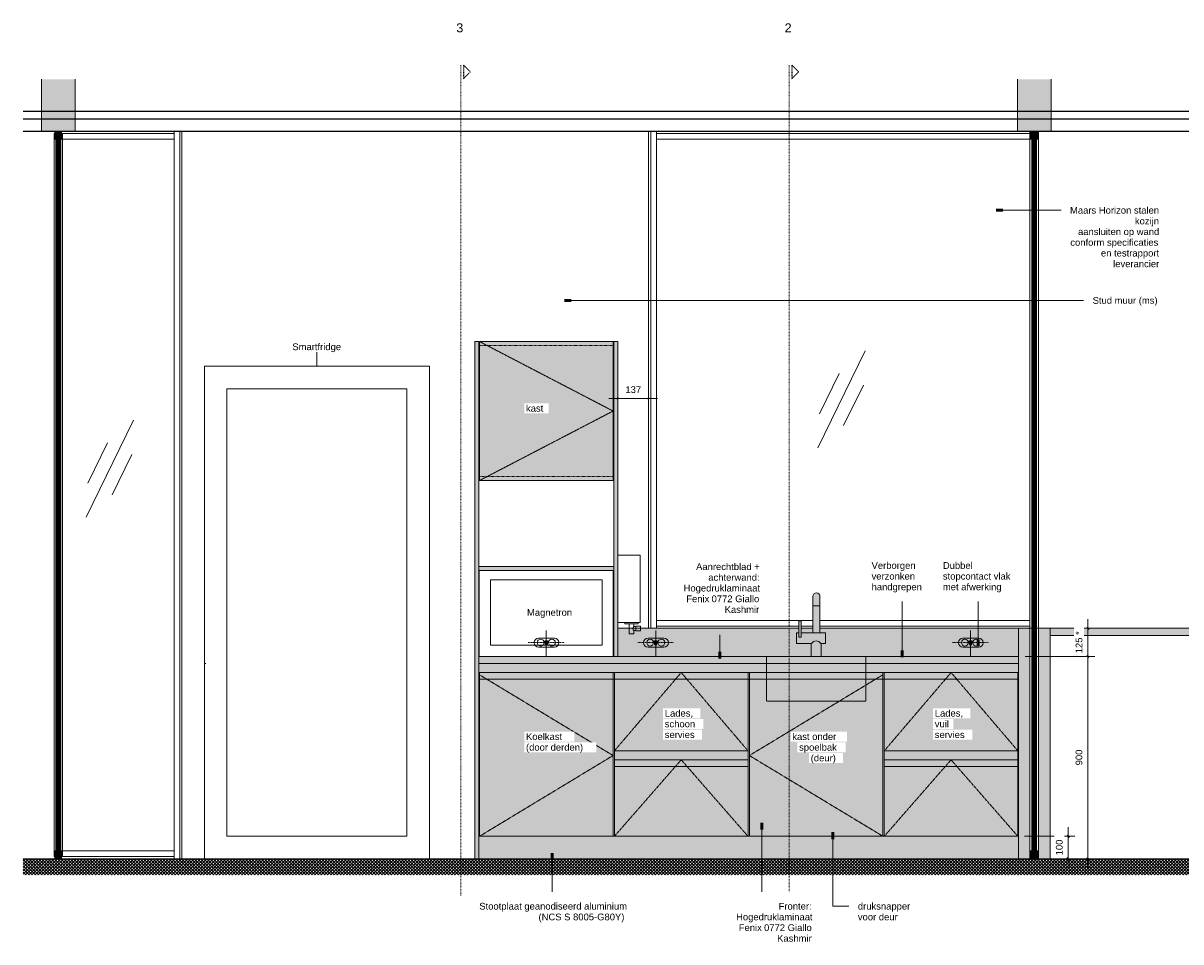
# Model space of a CAD drawing. Header units: millimetres. Extents: x 59308 to 100575, y -9418 to 40126.
# Tile 15 of 17: x 73197 to 78346, y 27581 to 31666. Entities that reach past the tile are written whole.
import ezdxf

# ---------------------------------------------------------------- set-up
doc = ezdxf.new("R2010")
doc.units = ezdxf.units.MM
for name, pattern in [('Dash 1_8_', [6.35, 3.175, -3.175]), ('Dash dot Small', [6.35, 3.175, -1.5875, 0, -1.5875]), ('Dash xSmall', [4.7625, 2.38125, -2.38125]), ('Overhead xxSmall', [2.579688, 1.5875, -0.992188])]:
    doc.linetypes.add(name, pattern=pattern)
for name, color, linetype, lineweight in [('A----M-', 8, 'Continuous', 5), ('A----M--20', 8, 'Continuous', 5), ('A09-C---4', 8, 'Dash 1_8_', 13), ('A09-C---5', 135, 'Dash 1_8_', 25), ('A09-C---6', 8, 'Dash 1_8_', 5), ('A09-NT--1', 50, 'Continuous', 50), ('A09-NT--2', 250, 'Continuous', 13), ('A09-NT--3', 7, 'Continuous', 13), ('A29----', 3, 'Continuous', 50), ('A31----', 140, 'Continuous', 5), ('A31-----1', 9, 'Continuous', 5), ('A31-----2', 140, 'Continuous', 18), ('A69-----1', 55, 'Continuous', 5), ('A79-Y---2', 8, 'Continuous', 5), ('A99----', 1, 'Continuous', 5), ('A99-----1', 1, 'Continuous', 25), ('A99-----2', 1, 'Continuous', 13), ('A99-----3', 1, 'Overhead xxSmall', 13), ('A99-----5', 1, 'Dash xSmall', 5), ('A99-----7', 1, 'Dash dot Small', 13), ('A99--I-', 1, 'Continuous', 5), ('Detail Items-1', 10, 'Continuous', 5), ('Detail Items-2', 7, 'Continuous', 5), ('Detail Items-5', 55, 'Continuous', 5), ('walls-1', 9, 'Continuous', 5)]:
    doc.layers.add(name, color=color, linetype=linetype, lineweight=lineweight)
doc.styles.add('Arial', font='arial.ttf', dxfattribs={"height": 40})
doc.styles.add('Arial_1', font='arial.ttf', dxfattribs={"height": 30})
doc.dimstyles.new('TD_Diagonal_1_5_mm', dxfattribs={"dimscale": 304.8, "dimtxt": 30.607782, "dimasz": 0.026247, "dimexe": 0.098425, "dimexo": 0.098425, "dimgap": 0.052493, "dimtad": 1, "dimdec": 0, "dimzin": 0, "dimdsep": 46, "dimtxsty": 'Arial_1', "dimblk1": 'OBLIQUE', "dimblk2": 'OBLIQUE', "dimsah": 1, "dimcen": 0.09, "dimdle": 0.131234, "dimazin": 2, "dimtfac": 1, "dimtdec": 4, "dimtix": 1, "dimtmove": 0, "dimatfit": 3, "dimfxl": 1, "dimtvp": 1, "dimtfill": 1, "dimtolj": 1, "dimtzin": 0, "dimarcsym": 2})

# ---------------------------------------------------------------- blocks, each defined once
blk = doc.blocks.new('Rectangular Mullion - 00_maars_horizon_boven_profiel-18352504-Pantry Standard C - Elevation 2')
at = {"layer": 'A31----'}
for p, q in [((-37122.6, 31185), (-35461.6, 31185)), ((-37122.6, 31150), (-37122.6, 31175.5)), ((-37122.6, 31175.5), (-35461.6, 31175.5)), ((-37122.6, 31150), (-35461.6, 31150))]:
    blk.add_line(p, q, dxfattribs=at)
blk = doc.blocks.new('Rectangular Mullion - 00_maars_horizon_onder_profiel-18360357-Pantry Standard C - Elevation 2')
at = {"layer": 'A31----'}
for p, q in [((-37122.6, 28984.5), (-37122.6, 29010)), ((-36427.4, 29010), (-37122.6, 29010)), ((-35461.6, 29010), (-36395.6, 29010)), ((-36489.7, 28984.5), (-37122.6, 28984.5)), ((-36489.7, 28975), (-37122.6, 28975)), ((-36427.4, 28984.5), (-36479.7, 28984.5)), ((-36427.4, 28975), (-36479.7, 28975)), ((-35461.6, 28984.5), (-36395.6, 28984.5)), ((-35512.7, 28975), (-36395.6, 28975))]:
    blk.add_line(p, q, dxfattribs=at)
blk = doc.blocks.new('Rectangular Mullion - 00_maars_horizon_onder_profiel-18360323-Pantry Standard C - Elevation 2')
at = {"layer": 'A31----'}
for p, q in [((-37157.6, 31185), (-37148.1, 31185)), ((-37157.6, 28975), (-37157.6, 31185)), ((-37148.1, 31185), (-37122.6, 31185)), ((-37148.1, 28975), (-37148.1, 31185)), ((-37122.6, 28975), (-37122.6, 31185)), ((-37148.1, 28975), (-37157.6, 28975)), ((-37122.6, 28975), (-37148.1, 28975))]:
    blk.add_line(p, q, dxfattribs=at)
blk = doc.blocks.new('Rectangular Mullion - 00_maars_horizon_boven_profiel-18352508-Pantry Standard C - Elevation 2')
at = {"layer": 'A31-----1'}
blk.add_hatch(color=256, dxfattribs=at).paths.add_polyline_path([(-35448.6, 31150), (-35423.6, 31150), (-35423.6, 31175.5), (-35427.8, 31175.5), (-35427.8, 31185), (-35457.4, 31185), (-35457.4, 31175.5), (-35461.6, 31175.5), (-35461.6, 31150)])
at = {"layer": 'A31-----2'}
for p, q in [((-35457.4, 31175.5), (-35461.6, 31175.5)), ((-35461.6, 31175.5), (-35461.6, 31150)), ((-35461.6, 31150), (-35423.6, 31150)), ((-35427.8, 31185), (-35457.4, 31185)), ((-35457.4, 31185), (-35457.4, 31175.5)), ((-35427.8, 31175.5), (-35427.8, 31185)), ((-35423.6, 31175.5), (-35427.8, 31175.5)), ((-35423.6, 31150), (-35423.6, 31175.5))]:
    blk.add_line(p, q, dxfattribs=at)
blk = doc.blocks.new('Rectangular Mullion - 00_maars_horizon_onder_profiel-18352499-Pantry Standard C - Elevation 2')
at = {"layer": 'A31-----1'}
blk.add_hatch(color=256, dxfattribs=at).paths.add_polyline_path([(-35436.6, 27950), (-35427.8, 27950), (-35427.8, 27959.5), (-35423.6, 27959.5), (-35423.6, 27985), (-35461.6, 27985), (-35461.6, 27959.5), (-35457.4, 27959.5), (-35457.4, 27950), (-35448.6, 27950)])
at = {"layer": 'A31-----2'}
for p, q in [((-35423.6, 27985), (-35461.6, 27985)), ((-35461.6, 27959.5), (-35457.4, 27959.5)), ((-35457.4, 27959.5), (-35457.4, 27950)), ((-35427.8, 27950), (-35427.8, 27959.5)), ((-35427.8, 27959.5), (-35423.6, 27959.5))]:
    blk.add_line(p, q, dxfattribs=at)
blk = doc.blocks.new('Rectangular Mullion - 00_maars_horizon_boven_profiel-17436432-Pantry Standard C - Elevation 2')
at = {"layer": 'A31-----1'}
blk.add_hatch(color=256, dxfattribs=at).paths.add_polyline_path([(-39767.852484, 31150), (-39763.652484, 31150), (-39763.652484, 31175.5), (-39767.852484, 31175.5), (-39767.852484, 31185), (-39797.452484, 31185), (-39797.452484, 31175.5), (-39801.652484, 31175.5), (-39801.652484, 31150), (-39776.652484, 31150)])
at = {"layer": 'A31-----2'}
for p, q in [((-39797.452484, 31175.5), (-39801.652484, 31175.5)), ((-39801.652484, 31175.5), (-39801.652484, 31150)), ((-39801.652484, 31150), (-39763.652484, 31150)), ((-39767.852484, 31185), (-39797.452484, 31185)), ((-39797.452484, 31185), (-39797.452484, 31175.5)), ((-39767.852484, 31175.5), (-39767.852484, 31185)), ((-39763.652484, 31175.5), (-39767.852484, 31175.5)), ((-39763.652484, 31150), (-39763.652484, 31175.5))]:
    blk.add_line(p, q, dxfattribs=at)
blk = doc.blocks.new('Rectangular Mullion - 00_maars_horizon_onder_profiel-17436435-Pantry Standard C - Elevation 2')
at = {"layer": 'A31-----1'}
blk.add_hatch(color=256, dxfattribs=at).paths.add_polyline_path([(-39767.9, 27950), (-39767.9, 27959.5), (-39763.7, 27959.5), (-39763.7, 27985), (-39801.7, 27985), (-39801.7, 27959.5), (-39797.5, 27959.5), (-39797.5, 27950), (-39769.4, 27950)])
at = {"layer": 'A31-----2'}
for p, q in [((-39763.7, 27985), (-39801.7, 27985)), ((-39801.7, 27985), (-39801.7, 27959.5)), ((-39801.7, 27959.5), (-39797.5, 27959.5)), ((-39797.5, 27959.5), (-39797.5, 27950)), ((-39767.9, 27950), (-39767.9, 27959.5)), ((-39767.9, 27959.5), (-39763.7, 27959.5)), ((-39763.7, 27959.5), (-39763.7, 27985))]:
    blk.add_line(p, q, dxfattribs=at)
blk = doc.blocks.new('Rectangular Mullion - 00_maars_horizon-17442531-Pantry Standard C - Elevation 2')
at = {"layer": 'A31----'}
for p, q in [((-39801.652484, 27985), (-39801.652484, 30350)), ((-39763.652484, 30350), (-39763.652484, 27985))]:
    blk.add_line(p, q, dxfattribs=at)
blk = doc.blocks.new('Rectangular Mullion - 00_maars_horizon_boven_profiel-18348073-Pantry Standard C - Elevation 2')
at = {"layer": 'A31----'}
for p, q in [((-39767.852484, 31185), (-39267.652484, 31185)), ((-39763.652484, 31175.5), (-39267.652484, 31175.5)), ((-39763.652484, 31150), (-39267.652484, 31150)), ((-39267.652484, 31175.5), (-39267.652484, 31150))]:
    blk.add_line(p, q, dxfattribs=at)
blk = doc.blocks.new('Rectangular Mullion - 00_maars_horizon_onder_profiel-18348072-Pantry Standard C - Elevation 2')
at = {"layer": 'A31----'}
for p, q in [((-39267.652484, 27985), (-39763.652484, 27985)), ((-39267.652484, 27959.5), (-39763.652484, 27959.5)), ((-39267.652484, 27985), (-39267.652484, 27959.5))]:
    blk.add_line(p, q, dxfattribs=at)
blk = doc.blocks.new('Rectangular Mullion - 00_maars_horizon_boven_profiel-18348074-Pantry Standard C - Elevation 2')
at = {"layer": 'A31----'}
for p, q in [((-39267.652484, 31185), (-39242.152484, 31185)), ((-39267.652484, 31185), (-39267.652484, 27950)), ((-39242.152484, 31185), (-39232.652484, 31185)), ((-39242.152484, 31185), (-39242.152484, 27950)), ((-39232.652484, 31185), (-39232.652484, 27950))]:
    blk.add_line(p, q, dxfattribs=at)
blk = doc.blocks.new('Rectangular Mullion - 00_maars_horizon-17442532-Pantry Standard C - Elevation 2')
at = {"layer": 'A31----'}
for p, q in [((-39801.652484, 30350), (-39801.652484, 31150)), ((-39763.652484, 31150), (-39763.652484, 30350))]:
    blk.add_line(p, q, dxfattribs=at)
blk = doc.blocks.new('Rectangular Mullion - 00_maars_horizon-18360355-Pantry Standard C - Elevation 2')
at = {"layer": 'A31----'}
for p, q in [((-35461.6, 31185), (-35457.4, 31185)), ((-35461.6, 31175.5), (-35461.6, 31185)), ((-35461.6, 28975), (-35461.6, 31150)), ((-35427.8, 31185), (-35423.6, 31185)), ((-35423.6, 31185), (-35423.6, 31175.5)), ((-35423.6, 31150), (-35423.6, 28975)), ((-35448.6, 28975), (-35461.6, 28975)), ((-35423.6, 28975), (-35436.6, 28975))]:
    blk.add_line(p, q, dxfattribs=at)
blk = doc.blocks.new('Microwave - Magnetron-18255911-Pantry Standard C - Elevation 2')
at = {"layer": 'A69-----1'}
for p, q in [((-37910.6, 28850.2), (-37910.6, 29232)), ((-37314.6, 28850.2), (-37314.6, 29232)), ((-37860.6, 29190), (-37860.6, 28900)), ((-37364.6, 29190), (-37860.6, 29190)), ((-37364.6, 28900), (-37364.6, 29190)), ((-37860.6, 28900), (-37364.6, 28900))]:
    blk.add_line(p, q, dxfattribs=at)
blk = doc.blocks.new('Smartfridge - Smartfridge-18263647-Pantry Standard C - Elevation 2')
at = {"layer": 'A69-----1'}
for p, q in [((-39132.652484, 30140), (-38132.652484, 30140)), ((-39132.652484, 30140), (-39132.652484, 27950)), ((-38132.652484, 27950), (-38132.652484, 30140)), ((-39032.652484, 28050), (-39032.652484, 30040)), ((-39032.652484, 30040), (-38232.652484, 30040)), ((-38232.652484, 30040), (-38232.652484, 28050)), ((-38232.652484, 28050), (-39032.652484, 28050))]:
    blk.add_line(p, q, dxfattribs=at)
blk = doc.blocks.new('717 Paper Dispenser - 717 Paper Dispenser-18297893-Pantry Standard C - Elevation 2')
at = {"layer": 'A79-Y---2'}
for p, q in [((-37294.6, 29000), (-37294.6, 29300)), ((-37294.6, 29300), (-37194.6, 29300)), ((-37194.6, 29300), (-37194.6, 29000)), ((-37294.6, 29000), (-37194.6, 29000))]:
    blk.add_line(p, q, dxfattribs=at)
blk = doc.blocks.new('717 Toilet Dispenser Exclusive - 717 Toilet Dispenser Exclusive-18296870-Pantry Standard C - Elevation 2')
at = {"layer": 'A79-Y---2'}
for p, q in [((-37263.6, 28995), (-37263.6, 29000)), ((-37243.6, 28995), (-37263.6, 28995)), ((-37243.6, 28950), (-37243.6, 28995)), ((-37243.6, 28995), (-37223.6, 28995)), ((-37203.6, 28995), (-37223.6, 28995)), ((-37223.6, 28995), (-37223.6, 28983)), ((-37214.6, 28983), (-37214.6, 28985)), ((-37214.6, 28985), (-37193.6, 28985)), ((-37203.6, 29000), (-37203.6, 28995)), ((-37193.6, 28985), (-37193.6, 28963)), ((-37223.6, 28950), (-37243.6, 28950)), ((-37223.6, 28983), (-37214.6, 28983)), ((-37214.6, 28965), (-37223.6, 28965)), ((-37223.6, 28965), (-37223.6, 28950)), ((-37214.6, 28965), (-37214.6, 28983)), ((-37214.6, 28963), (-37214.6, 28965)), ((-37193.6, 28963), (-37214.6, 28963))]:
    blk.add_line(p, q, dxfattribs=at)
blk.add_arc((-37215.5, 28974), 12.2, 132.2916, 227.7084, dxfattribs=at)
blk = doc.blocks.new('Detail View - Detail - Detail Number-13476530-Pantry Standard C - Elevation 2')
at = {"layer": 'A09-C---5'}
for p, q in [((-33560.3, 31479.5), (-33530.3, 31449.5)), ((-33560.3, 31479.5), (-33560.3, 31419.5)), ((-33560.3, 31419.5), (-33530.3, 31449.5))]:
    blk.add_line(p, q, dxfattribs=at)
blk = doc.blocks.new('DIMBLOCK41-Pantry Standard C - Elevation 2')
at = {"layer": 'A----M--20'}
for p, q in [((77653.9, 28850.2), (77962.5, 28850.2)), ((77932.5, 28850.2), (77653.9, 28850.2)), ((77932.5, 27910), (77932.5, 28850.2)), ((77956.9, 27950), (77902.5, 27950)), ((77932.5, 27950), (77956.9, 27950))]:
    blk.add_line(p, q, dxfattribs=at)
at = {"layer": 'A----M--20', "lineweight": 35}
for p, q in [((77932.5, 28850.2), (77928.5, 28854.2)), ((77932.5, 28850.2), (77936.5, 28846.2)), ((77932.5, 27950), (77928.5, 27954)), ((77932.5, 27950), (77936.5, 27946))]:
    blk.add_line(p, q, dxfattribs=at)
at = {"layer": 'A----M--20', "color": 0, "insert": (77877.6, 28365.5), "char_height": 30, "width": 83.065, "attachment_point": 1, "rotation": 90, "line_spacing_factor": 0.941778, "style": 'Arial_1', "bg_fill": 3, "box_fill_scale": 1.25, "bg_fill_color": 256, "bg_fill_true_color": 13158600, "bg_fill_transparency": 0}
blk.add_mtext('900', dxfattribs=at)
blk = doc.blocks.new('_Oblique')
at = {"color": 0, "linetype": 'ByBlock', "lineweight": -2}
blk.add_line((-0.5, -0.5), (0.5, 0.5), dxfattribs=at)
blk = doc.blocks.new('DIMBLOCK42-Pantry Standard C - Elevation 2')
at = {"layer": 'A----M--20'}
for p, q in [((77932.5, 28850.2), (77932.5, 29015)), ((77956.9, 28975), (77902.5, 28975)), ((77932.5, 28975), (77956.9, 28975)), ((77653.9, 28850.2), (77962.5, 28850.2)), ((77932.5, 28850.2), (77653.9, 28850.2))]:
    blk.add_line(p, q, dxfattribs=at)
at = {"layer": 'A----M--20', "lineweight": 35}
for p, q in [((77932.5, 28975), (77928.5, 28979)), ((77932.5, 28975), (77936.5, 28971)), ((77932.5, 28850.2), (77928.5, 28854.2)), ((77932.5, 28850.2), (77936.5, 28846.2))]:
    blk.add_line(p, q, dxfattribs=at)
at = {"layer": 'A----M--20', "color": 0, "insert": (77877.6, 28863.9), "char_height": 30, "width": 116.969, "attachment_point": 1, "rotation": 90, "line_spacing_factor": 0.941778, "style": 'Arial_1', "bg_fill": 3, "box_fill_scale": 1.25, "bg_fill_color": 256, "bg_fill_true_color": 13158600, "bg_fill_transparency": 0}
blk.add_mtext('125 *', dxfattribs=at)
blk = doc.blocks.new('DIMBLOCK43-Pantry Standard C - Elevation 2')
at = {"layer": 'A----M--20'}
for p, q in [((77844.9, 28090), (77844.9, 27910)), ((77650.9, 28050), (77874.9, 28050)), ((77844.9, 28050), (77650.9, 28050)), ((77820.5, 27950), (77874.9, 27950)), ((77844.9, 27950), (77820.5, 27950))]:
    blk.add_line(p, q, dxfattribs=at)
at = {"layer": 'A----M--20', "lineweight": 35}
for p, q in [((77844.9, 28050), (77840.9, 28054)), ((77844.9, 28050), (77848.9, 28046)), ((77844.9, 27950), (77840.9, 27954)), ((77844.9, 27950), (77848.9, 27946))]:
    blk.add_line(p, q, dxfattribs=at)
at = {"layer": 'A----M--20', "color": 0, "insert": (77789.9, 27965.4), "char_height": 30, "width": 83.065, "attachment_point": 1, "rotation": 90, "line_spacing_factor": 0.941778, "style": 'Arial_1', "bg_fill": 3, "box_fill_scale": 1.25, "bg_fill_color": 256, "bg_fill_true_color": 13158600, "bg_fill_transparency": 0}
blk.add_mtext('100', dxfattribs=at)
blk = doc.blocks.new('DIMBLOCK44-Pantry Standard C - Elevation 2')
at = {"layer": 'A----M--20'}
for p, q in [((75841.9, 29971.9), (75841.9, 30026.2)), ((75978.9, 29971.9), (75978.9, 30026.2)), ((75801.9, 29996.2), (76018.9, 29996.2)), ((75841.9, 29996.2), (75841.9, 29971.9)), ((75978.9, 29996.2), (75978.9, 29971.9))]:
    blk.add_line(p, q, dxfattribs=at)
at = {"layer": 'A----M--20', "lineweight": 35}
for p, q in [((75841.9, 29996.2), (75837.9, 29992.2)), ((75841.9, 29996.2), (75845.9, 30000.2)), ((75978.9, 29996.2), (75974.9, 29992.2)), ((75978.9, 29996.2), (75982.9, 30000.2))]:
    blk.add_line(p, q, dxfattribs=at)
at = {"layer": 'A----M--20', "color": 0, "insert": (75875.8, 30051.2), "char_height": 30, "width": 83.065, "attachment_point": 1, "line_spacing_factor": 0.941778, "style": 'Arial_1', "bg_fill": 3, "box_fill_scale": 1.25, "bg_fill_color": 256, "bg_fill_true_color": 13158600, "bg_fill_transparency": 0}
blk.add_mtext('137', dxfattribs=at)

msp = doc.modelspace()

# ---------------------------------------------------------------- hatches: boundary and pattern name
at = {"layer": 'Detail Items-1'}
for points in [[(73359.9, 31185), (73428.9, 31185), (73428.9, 31416.8), (73278.9, 31416.8), (73278.9, 31185), (73347.9, 31185)], [(77679.1, 31185), (77768.9, 31185), (77768.9, 31416.8), (77618.9, 31416.8), (77618.9, 31185), (77674.9, 31185)]]:
    msp.add_hatch(color=256, dxfattribs=at).paths.add_polyline_path(points)
at = {"layer": 'Detail Items-2'}
for points in [[(75205.9, 27950), (75223.9, 27950), (75223.9, 30250), (75205.9, 30250), (75205.9, 28050)], [(75820.9, 29632), (75820.9, 30250), (75226.9, 30250), (75226.9, 29632)], [(75841.9, 28850.2), (75841.9, 30250), (75823.9, 30250), (75823.9, 28850.2)], [(75821.9, 29232), (75823.9, 29232), (75823.9, 29250), (75223.9, 29250), (75223.9, 29232), (75225.9, 29232)], [(76745.9, 28850.2), (76745.9, 28906.9), (76765.9, 28907), (76765.9, 28955.2), (76740.9, 28955.2), (76740.9, 29116.6), (76740.4, 29120.8), (76738.8, 29124.6), (76736.3, 29127.9), (76733, 29130.4), (76729.1, 29132), (76725, 29132.6), (76720.9, 29132), (76717.1, 29130.4), (76713.8, 29127.9), (76711.3, 29124.6), (76709.7, 29120.8), (76709.1, 29116.6), (76709.1, 28955.2), (76656.8, 28955.2), (76656.8, 29007.5), (76646.8, 29007.5), (76646.8, 28955.2), (76636.8, 28955.2), (76636.8, 28907), (76701.8, 28906.9), (76701.8, 28850.2), (76740.9, 28850.2)], [(77623.9, 27950), (77674.9, 27950), (77674.9, 28975), (77623.9, 28975), (77623.9, 27959.5)], [(77763.9, 27950), (77763.9, 28975), (77712.9, 28975), (77712.9, 27950)], [(79204.6, 28943), (81133.9, 28943), (81133.9, 28975), (77763.9, 28975), (77763.9, 28943), (77870.7, 28943)], [(77202.2, 28818.2), (77623.9, 28818.2), (77623.9, 28850.2), (75223.9, 28850.2), (75223.9, 28818.2), (76745.9, 28818.2)], [(75225.9, 28778.2), (77623.9, 28778.2), (77623.9, 28818.2), (75223.9, 28818.2), (75223.9, 28778.2)], [(75820.9, 28050), (75820.9, 28778.2), (75226.9, 28778.2), (75226.9, 28050)], [(77020.9, 28050), (77020.9, 28778.2), (76426.9, 28778.2), (76426.9, 28050)], [(75872.9, 28390), (76420.9, 28390), (76420.9, 28430), (75826.9, 28430), (75826.9, 28390), (75841.9, 28390)], [(77620.9, 28390), (77620.9, 28430), (77026.9, 28430), (77026.9, 28390), (77608.2, 28390)], [(75225.9, 27950), (77623.9, 27950), (77623.9, 28050), (75223.9, 28050), (75223.9, 27950)]]:
    msp.add_hatch(color=256, dxfattribs=at).paths.add_polyline_path(points)
h = msp.add_hatch(color=256, dxfattribs=at)
h.paths.add_polyline_path([(75223.9, 30232), (75226.9, 30232), (75226.9, 30250), (75223.9, 30250)])
h.paths.add_polyline_path([(75823.9, 30232), (75823.9, 30250), (75820.9, 30250), (75820.9, 30232)])
h = msp.add_hatch(color=256, dxfattribs=at)
h.paths.add_polyline_path([(75223.9, 29632), (75226.9, 29632), (75226.9, 29650), (75223.9, 29650), (75223.9, 29647.7)])
h.paths.add_polyline_path([(75820.9, 29632), (75823.9, 29632), (75823.9, 29650), (75820.9, 29650), (75820.9, 29647.7)])
h = msp.add_hatch(color=256, dxfattribs=at)
h.paths.add_polyline_path([(77202.2, 28850.2), (77623.9, 28850.2), (77623.9, 28975), (76740.9, 28975), (76740.9, 28955.2), (76765.9, 28955.2), (76765.9, 28906.9), (76745.9, 28906.9), (76745.9, 28850.2), (76765.9, 28850.2)])
h.paths.add_polyline_path([(75942.9, 28850.2), (76701.8, 28850.2), (76701.8, 28907), (76636.8, 28907), (76636.8, 28955.2), (76646.8, 28955.2), (76646.8, 28975), (75841.9, 28975), (75841.9, 28850.2), (75941.9, 28850.2)])
h.paths.add_polyline_path([(76656.8, 28955.2), (76709.1, 28955.2), (76709.1, 28975), (76656.8, 28975)])
h = msp.add_hatch(color=256, dxfattribs=at)
h.paths.add_polyline_path([(75941.9, 28050), (76420.9, 28050), (76420.9, 28390), (75826.9, 28390), (75826.9, 28050), (75932.9, 28050)])
h.paths.add_polyline_path([(76201.1, 28430), (76420.9, 28430), (76420.9, 28778.2), (75826.9, 28778.2), (75826.9, 28430), (76013.9, 28430)])
h = msp.add_hatch(color=256, dxfattribs=at)
h.paths.add_polyline_path([(77026.9, 28050), (77620.9, 28050), (77620.9, 28390), (77026.9, 28390)])
h.paths.add_polyline_path([(77202.2, 28430), (77620.9, 28430), (77620.9, 28778.2), (77026.9, 28778.2), (77026.9, 28430)])
at = {"layer": 'Detail Items-5'}
h = msp.add_hatch(dxfattribs=at)
h.set_pattern_fill('FP_5', color=256, style=0, pattern_type=2)
h.set_pattern_definition([(45, (77168.575, 27950), (-7.071068, 7.071068), []), (135, (77168.575, 27950), (-7.071068, -7.071068), [])])
h.paths.add_polyline_path([(81133.9, 27878.6), (81207, 27878.6), (81207, 27950), (73197.5, 27950), (73197.5, 27878.6), (81103.9, 27878.6)])
at = {"layer": 'walls-1'}
for points in [[(73347.9, 27985), (73359.9, 27985), (73359.9, 31150), (73347.9, 31150), (73347.9, 29647.7)], [(77699.9, 27985), (77699.9, 31150), (77687.9, 31150), (77687.9, 27985)]]:
    msp.add_hatch(color=256, dxfattribs=at).paths.add_polyline_path(points)

# ---------------------------------------------------------------- linework, layer by layer
at = {"layer": 'A09-C---4'}
for p, q in [((75144.1, 31479.5), (75144.1, 27787.4)), ((76604.1, 31479.5), (76604.1, 27806.4))]:
    msp.add_line(p, q, dxfattribs=at)
at = {"layer": 'A09-NT--1'}
for p, q in [((77524.5, 30833.8), (77554.5, 30833.8)), ((75604.4, 30433), (75634.4, 30433)), ((77443.9, 28894.9), (77443.9, 28924.9)), ((76295.6, 28840.7), (76295.6, 28870.7)), ((77105.7, 28846.7), (77105.7, 28876.7)), ((76482, 28110), (76482, 28080)), ((76798.6, 28067.6), (76798.6, 28037.6)), ((75550.2, 27974.6), (75550.2, 27944.6))]:
    msp.add_line(p, q, dxfattribs=at)
at = {"layer": 'A09-NT--2'}
for p, q in [((77524.5, 30833.8), (77808.9, 30833.8)), ((77808.9, 30833.8), (77812.9, 30833.8)), ((75604.4, 30433), (77808.9, 30433)), ((77808.9, 30433), (77913.5, 30433)), ((77105.7, 28846.7), (77105.7, 29094.7)), ((77443.9, 28894.9), (77443.9, 29094.7)), ((76295.6, 28840.7), (76295.6, 28946.5)), ((76482, 28110), (76482, 27802.3)), ((76798.6, 28067.6), (76798.6, 27739)), ((75550.2, 27974.6), (75550.2, 27802.3)), ((76798.6, 27739), (76869.5, 27739))]:
    msp.add_line(p, q, dxfattribs=at)
at = {"layer": 'A29----'}
for p, q in [((73347.9, 31150), (73347.9, 27985)), ((73359.9, 31150), (73347.9, 31150)), ((73359.9, 27985), (73359.9, 31150)), ((77687.9, 31150), (77687.9, 27985)), ((77699.9, 31150), (77687.9, 31150)), ((77699.9, 27985), (77699.9, 31150)), ((73347.9, 27985), (73359.9, 27985)), ((77687.9, 27985), (77699.9, 27985))]:
    msp.add_line(p, q, dxfattribs=at)
at = {"layer": 'A99----'}
for p, q in [((75205.9, 30250), (75205.9, 27950)), ((75223.9, 30250), (75205.9, 30250)), ((75223.9, 29250), (75223.9, 30250)), ((75226.9, 29632), (75226.9, 30250)), ((75226.9, 30250), (75820.9, 30250)), ((75820.9, 30250), (75820.9, 29632)), ((75823.9, 29250), (75823.9, 30250)), ((75823.9, 30250), (75841.9, 30250)), ((75841.9, 30250), (75841.9, 28850.2)), ((75820.9, 29632), (75226.9, 29632)), ((75223.9, 29250), (75223.9, 29232)), ((75823.9, 29250), (75223.9, 29250)), ((75823.9, 29232), (75823.9, 29250)), ((75223.9, 28850.2), (75223.9, 29232)), ((75223.9, 29232), (75823.9, 29232)), ((75823.9, 28850.2), (75823.9, 29232)), ((75223.9, 27950), (75223.9, 28818.2)), ((75226.9, 28778.2), (75820.9, 28778.2)), ((75226.9, 28050), (75226.9, 28778.2)), ((75820.9, 28778.2), (75820.9, 28050)), ((75826.9, 28778.2), (76420.9, 28778.2)), ((75826.9, 28430), (75826.9, 28778.2)), ((76420.9, 28778.2), (76420.9, 28430)), ((76426.9, 28778.2), (77020.9, 28778.2)), ((76426.9, 28050), (76426.9, 28778.2)), ((77020.9, 28778.2), (77020.9, 28050)), ((77026.9, 28778.2), (77620.9, 28778.2)), ((77026.9, 28430), (77026.9, 28778.2)), ((77620.9, 28778.2), (77620.9, 28430)), ((76420.9, 28430), (75826.9, 28430)), ((75826.9, 28430), (75826.9, 28390)), ((76420.9, 28390), (76420.9, 28430)), ((77620.9, 28430), (77026.9, 28430)), ((77026.9, 28430), (77026.9, 28390)), ((77620.9, 28390), (77620.9, 28430)), ((75826.9, 28050), (75826.9, 28390)), ((75826.9, 28390), (76420.9, 28390)), ((76420.9, 28390), (76420.9, 28050)), ((77026.9, 28050), (77026.9, 28390)), ((77026.9, 28390), (77620.9, 28390)), ((77620.9, 28390), (77620.9, 28050)), ((75820.9, 28050), (75226.9, 28050)), ((76420.9, 28050), (75826.9, 28050)), ((77020.9, 28050), (76426.9, 28050)), ((77620.9, 28050), (77026.9, 28050)), ((75205.9, 27950), (75223.9, 27950))]:
    msp.add_line(p, q, dxfattribs=at)
at = {"layer": 'A99-----1'}
for p, q in [((73197.5, 31275), (81207, 31275)), ((73197.5, 31240), (81207, 31240)), ((73197.5, 31185), (81207, 31185)), ((75518.9, 28918.8), (75528.9, 28918.8)), ((75518.9, 28913.8), (75518.9, 28918.8)), ((75528.9, 28913.8), (75518.9, 28913.8)), ((75518.9, 28908.3), (75518.9, 28903.3)), ((75528.9, 28908.3), (75518.9, 28908.3)), ((75518.9, 28903.3), (75528.9, 28903.3)), ((75528.9, 28918.8), (75528.9, 28913.8)), ((75528.9, 28903.3), (75528.9, 28908.3)), ((76005.6, 28918.8), (76015.6, 28918.8)), ((76005.6, 28913.8), (76005.6, 28918.8)), ((76015.6, 28913.8), (76005.6, 28913.8)), ((76005.6, 28908.3), (76005.6, 28903.3)), ((76015.6, 28908.3), (76005.6, 28908.3)), ((76005.6, 28903.3), (76015.6, 28903.3)), ((76015.6, 28918.8), (76015.6, 28913.8)), ((76015.6, 28903.3), (76015.6, 28908.3)), ((77405.6, 28918.8), (77415.6, 28918.8)), ((77405.6, 28913.8), (77405.6, 28918.8)), ((77415.6, 28913.8), (77405.6, 28913.8)), ((77405.6, 28908.3), (77405.6, 28903.3)), ((77415.6, 28908.3), (77405.6, 28908.3)), ((77405.6, 28903.3), (77415.6, 28903.3)), ((77415.6, 28918.8), (77415.6, 28913.8)), ((77415.6, 28903.3), (77415.6, 28908.3))]:
    msp.add_line(p, q, dxfattribs=at)
at = {"layer": 'A99-----2'}
for p, q in [((73278.9, 31416.8), (73278.9, 31185)), ((73428.9, 31185), (73428.9, 31416.8)), ((77618.9, 31416.8), (77618.9, 31185)), ((77768.9, 31185), (77768.9, 31416.8)), ((73278.9, 31185), (73428.9, 31185)), ((77618.9, 31185), (77768.9, 31185)), ((76941.8, 30209.2), (76731.3, 29777.8)), ((76825.9, 30108.6), (76738.2, 29928.8)), ((76933.8, 30056), (76846.1, 29876.2)), ((73688.4, 29901), (73478, 29469.6)), ((73572.5, 29800.3), (73484.9, 29620.6)), ((73680.4, 29747.7), (73592.7, 29568)), ((76709.1, 29116.6), (76709.1, 28955.2)), ((76740.9, 28955.2), (76740.9, 29116.6)), ((76709.1, 29075.2), (76740.9, 29075.2)), ((76656.8, 29007.5), (76646.8, 29007.5)), ((76646.8, 29007.5), (76646.8, 28955.2)), ((76656.8, 28955.2), (76656.8, 29007.5)), ((75841.9, 28975), (75841.9, 28850.2)), ((76646.8, 28975), (75841.9, 28975)), ((76646.8, 28955.2), (76636.8, 28955.2)), ((76636.8, 28955.2), (76636.8, 28907)), ((76646.8, 28935.2), (76646.8, 28955.2)), ((76656.8, 28935.2), (76646.8, 28935.2)), ((76709.1, 28975), (76656.8, 28975)), ((76709.1, 28955.2), (76656.8, 28955.2)), ((76656.8, 28955.2), (76656.8, 28935.2)), ((76709.1, 28955.2), (76740.9, 28955.2)), ((77623.9, 28975), (76740.9, 28975)), ((76765.9, 28955.2), (76740.9, 28955.2)), ((76765.9, 28906.9), (76765.9, 28955.2)), ((77674.9, 28975), (77623.9, 28975)), ((77623.9, 28975), (77623.9, 28850.2)), ((77674.9, 27950), (77674.9, 28975)), ((77712.9, 28975), (77763.9, 28975)), ((77712.9, 27950), (77712.9, 28975)), ((81133.9, 28975), (77763.9, 28975)), ((77763.9, 28975), (77763.9, 27950)), ((77763.9, 28943), (81103.9, 28943)), ((75489.7, 28931.1), (75560.1, 28931.1)), ((75560.1, 28891.1), (75489.7, 28891.1)), ((75976.4, 28931.1), (76046.8, 28931.1)), ((76046.8, 28891.1), (75976.4, 28891.1)), ((76636.8, 28907), (76701.8, 28907)), ((76701.8, 28907), (76701.8, 28850.2)), ((76745.9, 28850.2), (76745.9, 28906.9)), ((76745.9, 28906.9), (76765.9, 28906.9)), ((77376.4, 28931.1), (77446.8, 28931.1)), ((77446.8, 28891.1), (77376.4, 28891.1)), ((75223.9, 28850.2), (75223.9, 28818.2)), ((77623.9, 28850.2), (75223.9, 28850.2)), ((77623.9, 28818.2), (77623.9, 28850.2)), ((75223.9, 28818.2), (77623.9, 28818.2)), ((77623.9, 28818.2), (77623.9, 27950)), ((75223.9, 28778.2), (75226.9, 28778.2)), ((75820.9, 28778.2), (75826.9, 28778.2)), ((76420.9, 28778.2), (76426.9, 28778.2)), ((77020.9, 28778.2), (77026.9, 28778.2)), ((77620.9, 28778.2), (77623.9, 28778.2)), ((75226.9, 28050), (75223.9, 28050)), ((75826.9, 28050), (75820.9, 28050)), ((76426.9, 28050), (76420.9, 28050)), ((77026.9, 28050), (77020.9, 28050)), ((77623.9, 28050), (77620.9, 28050)), ((75205.9, 27950), (73197.5, 27950)), ((75223.9, 27950), (77623.9, 27950)), ((77623.9, 27950), (77674.9, 27950)), ((77712.9, 27950), (77674.9, 27950)), ((77763.9, 27950), (77712.9, 27950)), ((81103.9, 27950), (77763.9, 27950))]:
    msp.add_line(p, q, dxfattribs=at)
for centre in [(75498.9, 28911.1), (75548.9, 28911.1), (75985.6, 28911.1), (76035.6, 28911.1), (77385.6, 28911.1), (77435.6, 28911.1)]:
    msp.add_circle(centre, 15, dxfattribs=at)
for centre, radius, start, end in [((76725, 29116.6), 15.9, 0, 180), ((75489.7, 28911.1), 20, 90, 270), ((75560.1, 28911.1), 20, 270, 90), ((75976.4, 28911.1), 20, 90, 270), ((76046.8, 28911.1), 20, 270, 90), ((76723.9, 28893.6), 25, 33.1115, 146.8885), ((77376.4, 28911.1), 20, 90, 270), ((77446.8, 28911.1), 20, 270, 90)]:
    msp.add_arc(centre, radius, start, end, dxfattribs=at)
at = {"layer": 'A99-----3'}
for p, q in [((75820.9, 29941), (75226.9, 30250)), ((75226.9, 29632), (75820.9, 29941)), ((75523.9, 28850.2), (75523.9, 28965.2)), ((76010.6, 28850.2), (76010.6, 28965.2)), ((77410.6, 28850.2), (77410.6, 28965.2)), ((76503.1, 28850.2), (76503.1, 28650.2)), ((76944.7, 28850.2), (76944.7, 28650.2)), ((74009.6, 28817.7), (74001.8, 28817.7)), ((75226.9, 28768.2), (75820.9, 28409.1)), ((77620.9, 28748.2), (75226.9, 28748.2)), ((75826.9, 28430), (76123.9, 28778)), ((76420.9, 28430), (76123.9, 28778)), ((76426.9, 28409.1), (77020.9, 28768.2)), ((77026.9, 28430), (77323.9, 28778)), ((77620.9, 28430), (77323.9, 28778)), ((76944.7, 28650.2), (76503.1, 28650.2)), ((75820.9, 28409.1), (75226.9, 28050)), ((75826.9, 28050), (76123.9, 28390)), ((76420.9, 28050), (76123.9, 28390)), ((77020.9, 28050), (76426.9, 28409.1)), ((77026.9, 28050), (77323.9, 28390)), ((77620.9, 28050), (77323.9, 28390)), ((76420.9, 28360), (75826.9, 28360)), ((77620.9, 28360), (77026.9, 28360))]:
    msp.add_line(p, q, dxfattribs=at)
at = {"layer": 'A99-----5'}
for p, q in [((75223.9, 30250), (75223.9, 30232)), ((75823.9, 30250), (75223.9, 30250)), ((75223.9, 30232), (75823.9, 30232)), ((75823.9, 30232), (75823.9, 30250)), ((75223.9, 29650), (75223.9, 29632)), ((75823.9, 29650), (75223.9, 29650)), ((75223.9, 29632), (75823.9, 29632)), ((75823.9, 29632), (75823.9, 29650))]:
    msp.add_line(p, q, dxfattribs=at)
at = {"layer": 'A99-----7'}
for p, q in [((75443.9, 28911.1), (75603.9, 28911.1)), ((75930.6, 28911.1), (76090.6, 28911.1)), ((77330.6, 28911.1), (77490.6, 28911.1))]:
    msp.add_line(p, q, dxfattribs=at)
at = {"layer": 'A99--I-'}
msp.add_line((74503.9, 30140), (74503.9, 30202.6), dxfattribs=at)

# ---------------------------------------------------------------- block references
at = {"layer": 'A09-C---5'}
for p in [(108716.5, 0), (110176.5, 0)]:
    msp.add_blockref('Detail View - Detail - Detail Number-13476530-Pantry Standard C - Elevation 2', p, dxfattribs=at)
at = {"layer": 'A31----'}
for name in ['Rectangular Mullion - 00_maars_horizon_boven_profiel-17436432-Pantry Standard C - Elevation 2', 'Rectangular Mullion - 00_maars_horizon-17442532-Pantry Standard C - Elevation 2', 'Rectangular Mullion - 00_maars_horizon_boven_profiel-18348073-Pantry Standard C - Elevation 2', 'Rectangular Mullion - 00_maars_horizon_boven_profiel-18348074-Pantry Standard C - Elevation 2', 'Rectangular Mullion - 00_maars_horizon_onder_profiel-18360323-Pantry Standard C - Elevation 2', 'Rectangular Mullion - 00_maars_horizon_boven_profiel-18352504-Pantry Standard C - Elevation 2', 'Rectangular Mullion - 00_maars_horizon_boven_profiel-18352508-Pantry Standard C - Elevation 2', 'Rectangular Mullion - 00_maars_horizon-18360355-Pantry Standard C - Elevation 2', 'Rectangular Mullion - 00_maars_horizon-17442531-Pantry Standard C - Elevation 2', 'Rectangular Mullion - 00_maars_horizon_onder_profiel-18360357-Pantry Standard C - Elevation 2', 'Rectangular Mullion - 00_maars_horizon_onder_profiel-17436435-Pantry Standard C - Elevation 2', 'Rectangular Mullion - 00_maars_horizon_onder_profiel-18348072-Pantry Standard C - Elevation 2', 'Rectangular Mullion - 00_maars_horizon_onder_profiel-18352499-Pantry Standard C - Elevation 2']:
    msp.add_blockref(name, (113136.5, 0), dxfattribs=at)
at = {"layer": 'A69-----1'}
for name in ['Smartfridge - Smartfridge-18263647-Pantry Standard C - Elevation 2', 'Microwave - Magnetron-18255911-Pantry Standard C - Elevation 2']:
    msp.add_blockref(name, (113136.5, 0), dxfattribs=at)
at = {"layer": 'A79-Y---2'}
for name in ['717 Paper Dispenser - 717 Paper Dispenser-18297893-Pantry Standard C - Elevation 2', '717 Toilet Dispenser Exclusive - 717 Toilet Dispenser Exclusive-18296870-Pantry Standard C - Elevation 2']:
    msp.add_blockref(name, (113136.5, 0), dxfattribs=at)

# ---------------------------------------------------------------- texts
at = {"layer": 'A09-C---6', "char_height": 40, "width": 38.481, "attachment_point": 1, "style": 'Arial'}
for s, insert in [('3', (75123.8, 31665.2)), ('2', (76583.8, 31665.2))]:
    msp.add_mtext(s, dxfattribs=dict(at, insert=insert))
at = {"layer": 'A09-NT--3', "char_height": 30, "attachment_point": 1, "style": 'Arial_1', "bg_fill": 3, "box_fill_scale": 1.25, "bg_fill_color": 256, "bg_fill_true_color": 13158600, "bg_fill_transparency": 0}
for s, insert, width in [('Maars Horizon stalen ', (77852.9, 30848.8), 477.806), ('Stud muur (ms)', (77953.5, 30448), 355.949), ('Aanrechtblad + ', (76190.1, 29263.9), 341.519), ('Verborgen', (76970.4, 29269.2), 234.093), ('Dubbel ', (77287.5, 29269.2), 173.165), ('Stootplaat geanodiseerd aluminium ', (75226, 27754), 788.861), ('Fronter: ', (76557.1, 27754), 179.578), ('druksnapper ', (76909.5, 27754), 295.021)]:
    msp.add_mtext(s, dxfattribs=dict(at, insert=insert, width=width))

# ---------------------------------------------------------------- next in the draw order: texts
for s, insert, width in [('kozijn ', (78141.3, 30801.2), 128.27), ('kast', (75433.6, 29968.3), 92.996), ('achterwand: ', (76244.3, 29216.3), 275.781), ('verzonken ', (76970.4, 29221.5), 245.316), ('stopcontact vlak ', (77287.5, 29221.5), 375.19), ('Lades,', (76050.8, 28612.1), 150.717), ('Lades,', (77251.5, 28612.1), 150.717), ('Koelkast ', (75433.6, 28508.3), 206.835), ('kast onder', (76617.8, 28508.3), 235.696), ('(NCS S 8005-G80Y)', (75489.3, 27706.3), 469.789), ('Hogedruklaminaat', (76367.9, 27706.3), 408.861), ('voor deur', (76909.5, 27706.3), 211.645)]:
    msp.add_mtext(s, dxfattribs=dict(at, insert=insert, width=width))
at = {"layer": 'A99--I-', "char_height": 30, "attachment_point": 1, "style": 'Arial_1', "bg_fill": 3, "box_fill_scale": 1.25, "bg_fill_color": 256, "bg_fill_true_color": 13158600, "bg_fill_transparency": 0}
for s, insert, width in [('Smartfridge', (74394.7, 30241.8), 262.953), ('Magnetron', (75438.1, 29060.5), 242.11)]:
    msp.add_mtext(s, dxfattribs=dict(at, insert=insert, width=width))

# ---------------------------------------------------------------- next in the draw order: dimensions: what is measured, and where the dimension line sits
at = {"layer": 'A----M-'}
dim = msp.add_linear_dim(base=(75978.9, 29996.2), p1=(75841.9, 30001.9), p2=(75978.9, 30001.9), dimstyle='TD_Diagonal_1_5_mm', override={"dimpost": '<>', "dimfxl": 137.006591}, dxfattribs=at)
dim.commit()
dim.dimension.update_dxf_attribs({"geometry": 'DIMBLOCK44-Pantry Standard C - Elevation 2', "text_midpoint": (75910.4, 30027.5)})
dim = msp.add_linear_dim(base=(77932.5, 28850.2), p1=(77926.9, 27950), p2=(77623.9, 28850.2), angle=90, dimstyle='TD_Diagonal_1_5_mm', override={"dimpost": '<>', "dimfxl": 949.847752}, dxfattribs=at)
dim.commit()
dim.dimension.update_dxf_attribs({"geometry": 'DIMBLOCK41-Pantry Standard C - Elevation 2', "text_midpoint": (77901.2, 28400.1)})

# ---------------------------------------------------------------- next in the draw order: texts
at = {"layer": 'A09-NT--3', "char_height": 30, "attachment_point": 1, "style": 'Arial_1', "bg_fill": 3, "box_fill_scale": 1.25, "bg_fill_color": 256, "bg_fill_true_color": 13158600, "bg_fill_transparency": 0}
for s, insert, width in [('aansluiten op wand ', (77888.6, 30753.6), 434.515), ('Hogedruklaminaat', (76134.5, 29168.6), 408.861), ('handgrepen', (76970.4, 29173.9), 267.764), ('met afwerking', (77287.5, 29173.9), 317.468), ('schoon', (76050.8, 28564.5), 163.544), ('vuil', (77251.5, 28564.5), 75.359), ('(door derden)', (75433.6, 28460.7), 304.641), ('spoelbak', (76648.2, 28460.7), 198.819), ('Fenix ', (76379.8, 27658.7), 136.287)]:
    msp.add_mtext(s, dxfattribs=dict(at, insert=insert, width=width))

# ---------------------------------------------------------------- next in the draw order: dimensions: what is measured, and where the dimension line sits
at = {"layer": 'A----M-'}
for base, p1, p2, override, picture, middle in [((77932.5, 28975), (77623.9, 28850.2), (77926.9, 28975), {"dimpost": '<>*', "dimfxl": 327.67312}, 'DIMBLOCK42-Pantry Standard C - Elevation 2', (77901.2, 28912.6)), ((77844.9, 27950), (77620.9, 28050), (77850.5, 27950), {"dimpost": '<>', "dimfxl": 250.48646}, 'DIMBLOCK43-Pantry Standard C - Elevation 2', (77813.6, 28000))]:
    dim = msp.add_linear_dim(base=base, p1=p1, p2=p2, angle=90, dimstyle='TD_Diagonal_1_5_mm', override=override, dxfattribs=at)
    dim.commit()
    dim.dimension.update_dxf_attribs({"geometry": picture, "text_midpoint": middle})

# ---------------------------------------------------------------- next in the draw order: texts
at = {"layer": 'A09-NT--3', "char_height": 30, "attachment_point": 1, "style": 'Arial_1', "bg_fill": 3, "box_fill_scale": 1.25, "bg_fill_color": 256, "bg_fill_true_color": 13158600, "bg_fill_transparency": 0}
for s, insert, width in [('conform specificaties ', (77854.2, 30705.9), 476.202), ('Fenix ', (76146.4, 29121), 136.287), ('servies', (76050.8, 28516.9), 158.734), ('servies', (77251.5, 28516.9), 158.734), ('(deur)', (76699.8, 28413), 136.287), ('0772 Giallo ', (76492.3, 27658.7), 258.143)]:
    msp.add_mtext(s, dxfattribs=dict(at, insert=insert, width=width))

# ---------------------------------------------------------------- next in the draw order: texts
for s, insert, width in [('en testrapport ', (77990.5, 30658.3), 311.055), ('0772 Giallo ', (76258.9, 29121), 258.143), ('Kashmir ', (76550.5, 27611.1), 187.595)]:
    msp.add_mtext(s, dxfattribs=dict(at, insert=insert, width=width))

# ---------------------------------------------------------------- next in the draw order: texts
for s, insert, width in [('leverancier ', (78044.7, 30610.7), 245.316), ('Kashmir ', (76317.1, 29073.4), 187.595)]:
    msp.add_mtext(s, dxfattribs=dict(at, insert=insert, width=width))

doc.saveas('drawing.dxf')
